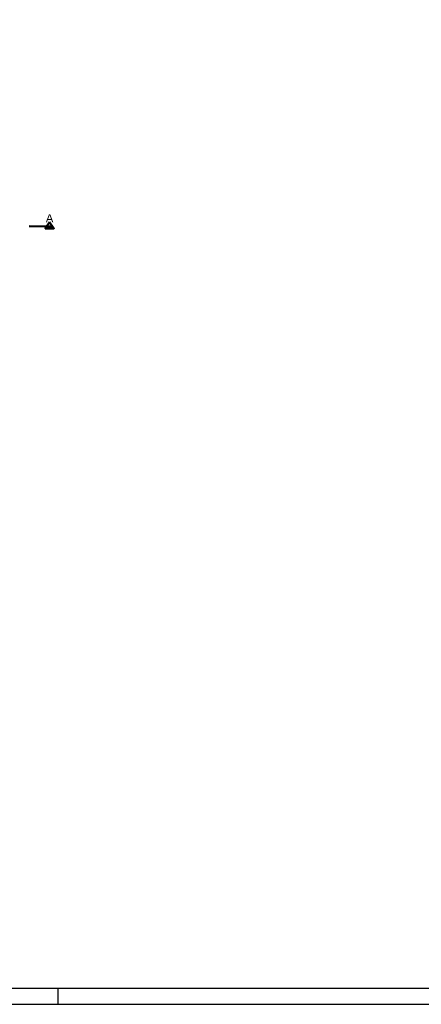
# Model space of a CAD drawing. Header units: metres. Extents: x 0 to 0.84, y 0 to 0.594.
# Tile 8 of 18: x 0.503 to 0.627, y 0 to 0.303. Entities that reach past the tile are written whole.
import ezdxf

# ---------------------------------------------------------------- set-up
doc = ezdxf.new("R2010")
doc.units = ezdxf.units.M
doc.linetypes.add('Teckovana', pattern=[0.06, 0, -0.06])
doc.layers.add('Standard', color=7, linetype='Continuous', lineweight=25)
doc.layers.add('Text 1_100', color=7, linetype='Continuous', lineweight=25)
doc.styles.add('ARIAL', font='ARIAL.TTF')

msp = doc.modelspace()

# ---------------------------------------------------------------- linework, layer by layer
at = {"layer": 'Standard', "color": 7, "linetype": 'Continuous', "lineweight": 25, "transparency": 33554687}
msp.add_line((0.515, 0), (0.515, 0.005), dxfattribs=at)
for points in [[(0, 0), (0.84, 0), (0.84, 0.594), (0, 0.594), (0, 0)], [(0.005, 0.005), (0.835, 0.005), (0.835, 0.589), (0.005, 0.589), (0.005, 0.005)]]:
    msp.add_lwpolyline(points, close=True, dxfattribs=at)
at = {"layer": 'Text 1_100', "color": 7, "linetype": 'Teckovana', "lineweight": 50, "transparency": 33554687}
for p, q in [((0.50608, 0.23937), (0.51108, 0.23935)), ((0.51108, 0.23935), (0.51308, 0.23935))]:
    msp.add_line(p, q, dxfattribs=at)
at = {"layer": 'Text 1_100', "color": 7, "linetype": 'Continuous', "lineweight": 50, "transparency": 33554687}
msp.add_lwpolyline([(0.51233, 0.2406), (0.51101, 0.23873), (0.51364, 0.23872), (0.51233, 0.2406)], dxfattribs=at)

# ---------------------------------------------------------------- texts
at = {"layer": 'Text 1_100', "color": 7, "linetype": 'Continuous', "lineweight": 25, "transparency": 33554687, "insert": (0.51117, 0.2406), "char_height": 0.0025, "width": 0.0035623, "attachment_point": 7, "rotation": 359.8553, "style": 'ARIAL'}
msp.add_mtext('\\W0.99;A', dxfattribs=at)

doc.saveas('drawing.dxf')
